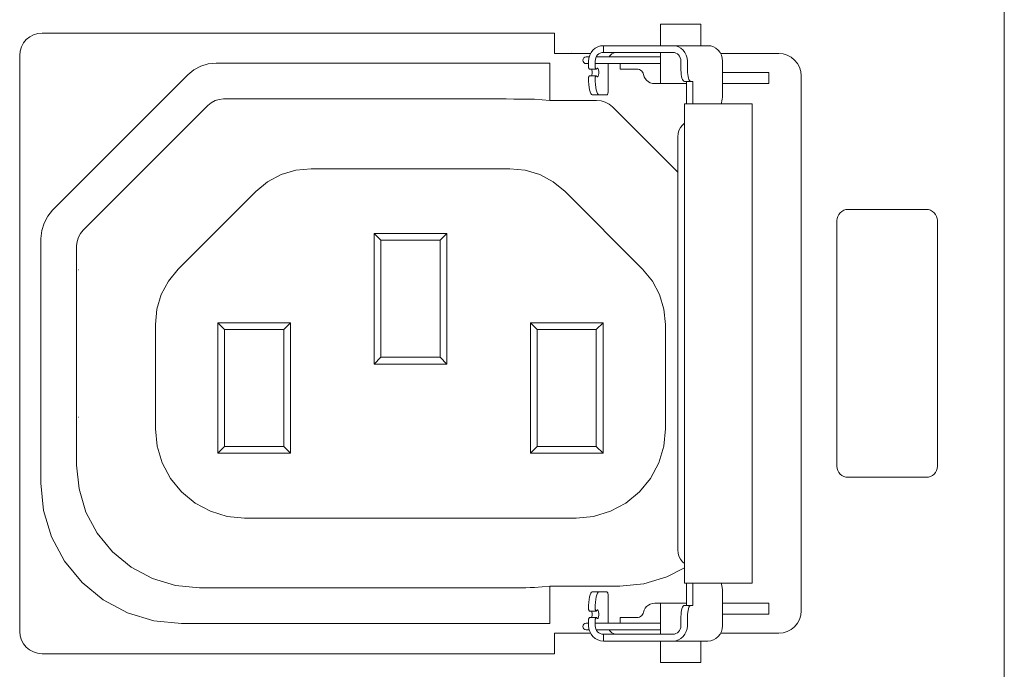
# Model space of a CAD drawing. Header units: millimetres. Extents: x 94562 to 148980, y -25377 to 3008.
# Tile 59 of 140: x 98856 to 98900, y -21641 to -21612. Entities that reach past the tile are written whole.
import ezdxf

# ---------------------------------------------------------------- set-up
doc = ezdxf.new("R2010")
doc.units = ezdxf.units.MM
doc.layers.add('tt_symbole', color=40, linetype='Continuous')

# ---------------------------------------------------------------- blocks, each defined once
blk = doc.blocks.new('PDU_(18)C13_(6)C19')
at = {"layer": 'tt_symbole', "lineweight": 5}
for p, q in [((0.39369, 13.05297), (0.39369, 6.88261)), ((0.26297, 9.21805), (0.26272, 9.21758)), ((0.26331, 9.21847), (0.26297, 9.21805)), ((0.26371, 9.2188), (0.26331, 9.21847)), ((0.26417, 9.21906), (0.26371, 9.2188)), ((0.26467, 9.21922), (0.26417, 9.21906)), ((0.26518, 9.21926), (0.26467, 9.21922)), ((0.26524, 9.21926), (0.26518, 9.21926)), ((0.26529, 9.21926), (0.26524, 9.21926)), ((0.26535, 9.21926), (0.26529, 9.21926)), ((0.26543, 9.21926), (0.26535, 9.21926)), ((0.2655, 9.21926), (0.26543, 9.21926)), ((0.26558, 9.21926), (0.2655, 9.21926)), ((0.26567, 9.21926), (0.26558, 9.21926)), ((0.26576, 9.21926), (0.26567, 9.21926)), ((0.27776, 9.21926), (0.26576, 9.21926)), ((0.27826, 9.21926), (0.27776, 9.21926)), ((0.27888, 9.21926), (0.27826, 9.21926)), ((0.27958, 9.21926), (0.27888, 9.21926)), ((0.2804, 9.21926), (0.27958, 9.21926)), ((0.28131, 9.21926), (0.2804, 9.21926)), ((0.28228, 9.21926), (0.28131, 9.21926)), ((0.28332, 9.21926), (0.28228, 9.21926)), ((0.2844, 9.21926), (0.28332, 9.21926)), ((0.28743, 9.21926), (0.2844, 9.21926)), ((0.28793, 9.21922), (0.28743, 9.21926)), ((0.28842, 9.21906), (0.28793, 9.21922)), ((0.28886, 9.2188), (0.28842, 9.21906)), ((0.28926, 9.21847), (0.28886, 9.2188)), ((0.28958, 9.21805), (0.28926, 9.21847)), ((0.28982, 9.21758), (0.28958, 9.21805)), ((0.30271, 9.21894), (0.32136, 9.21894)), ((0.32276, 9.2188), (0.32136, 9.21894)), ((0.32411, 9.2184), (0.32276, 9.2188)), ((0.32536, 9.21773), (0.32411, 9.2184)), ((0.13386, 9.21366), (0.13608, 9.21485)), ((0.13608, 9.21485), (0.13849, 9.21558)), ((0.13849, 9.21558), (0.141, 9.21583)), ((0.141, 9.21583), (0.24803, 9.21583)), ((0.26257, 9.21706), (0.26253, 9.21653)), ((0.26253, 9.21653), (0.26253, 9.21438)), ((0.26253, 9.21569), (0.26483, 9.21569)), ((0.26272, 9.21758), (0.26257, 9.21706)), ((0.2835, 9.21784), (0.26286, 9.21784)), ((0.26483, 9.21569), (0.2835, 9.21569)), ((0.28997, 9.21706), (0.28982, 9.21758)), ((0.29001, 9.21653), (0.28997, 9.21706)), ((0.29001, 9.21359), (0.29001, 9.21653)), ((0.32644, 9.21684), (0.32536, 9.21773)), ((0.32735, 9.21576), (0.32644, 9.21684)), ((0.32801, 9.21452), (0.32735, 9.21576)), ((0.08858, 9.16874), (0.1319, 9.21206)), ((0.1319, 9.21206), (0.13386, 9.21366)), ((0.2604, 9.21438), (0.26071, 9.21388)), ((0.26071, 9.21388), (0.26286, 9.21388)), ((0.26286, 9.21388), (0.26253, 9.21438)), ((0.26253, 9.21133), (0.26286, 9.21183)), ((0.26283, 9.21183), (0.26285, 9.21183)), ((0.26286, 9.21388), (0.26285, 9.21388)), ((0.26285, 9.21183), (0.26286, 9.21183)), ((0.26326, 9.21426), (0.26286, 9.21388)), ((0.26286, 9.21183), (0.26326, 9.21145)), ((0.26339, 9.21426), (0.26326, 9.21426)), ((0.2635, 9.21405), (0.26339, 9.21426)), ((0.26339, 9.21145), (0.2635, 9.21166)), ((0.2636, 9.21366), (0.2635, 9.21405)), ((0.2635, 9.21166), (0.2636, 9.21205)), ((0.26364, 9.21313), (0.2636, 9.21366)), ((0.2636, 9.21205), (0.26364, 9.21258)), ((0.26364, 9.21258), (0.26364, 9.21313)), ((0.27588, 9.21392), (0.27631, 9.21388)), ((0.27631, 9.21388), (0.27672, 9.21377)), ((0.27672, 9.21377), (0.2771, 9.21356)), ((0.2771, 9.21356), (0.27743, 9.2133)), ((0.27743, 9.2133), (0.27769, 9.21297)), ((0.27769, 9.21297), (0.2779, 9.21259)), ((0.2779, 9.21259), (0.27803, 9.21219)), ((0.27803, 9.21219), (0.27822, 9.21151)), ((0.29004, 9.2129), (0.29001, 9.21359)), ((0.2901, 9.21222), (0.29004, 9.2129)), ((0.29021, 9.2116), (0.2901, 9.21222)), ((0.29035, 9.21106), (0.29021, 9.2116)), ((0.32842, 9.21317), (0.32801, 9.21452)), ((0.32856, 9.21178), (0.32842, 9.21317)), ((0.32856, 9.0402), (0.32856, 9.21178)), ((0.26326, 9.21145), (0.26339, 9.21145)), ((0.27822, 9.21151), (0.27856, 9.21088)), ((0.27856, 9.21088), (0.27901, 9.21034)), ((0.27901, 9.21034), (0.27957, 9.20988)), ((0.27957, 9.20988), (0.28019, 9.20955)), ((0.28019, 9.20955), (0.28088, 9.20934)), ((0.28088, 9.20934), (0.2816, 9.20927)), ((0.2816, 9.20927), (0.29175, 9.20927)), ((0.29051, 9.21062), (0.29035, 9.21106)), ((0.29069, 9.21028), (0.29051, 9.21062)), ((0.2909, 9.21008), (0.29069, 9.21028)), ((0.29113, 9.21001), (0.2909, 9.21008)), ((0.29319, 9.21001), (0.29113, 9.21001)), ((0.08699, 9.16678), (0.08858, 9.16874)), ((0.08507, 9.16215), (0.08581, 9.16456)), ((0.08581, 9.16456), (0.08699, 9.16678)), ((0.08482, 9.15965), (0.08507, 9.16215)), ((0.08482, 9.08119), (0.08482, 9.15965)), ((0.08568, 9.0724), (0.08482, 9.08119)), ((0.08825, 9.06395), (0.08568, 9.0724)), ((0.0924, 9.05616), (0.08825, 9.06395)), ((0.098, 9.04934), (0.0924, 9.05616)), ((0.10482, 9.04374), (0.098, 9.04934)), ((0.29382, 9.04198), (0.29382, 9.04913)), ((0.303, 9.04881), (0.30289, 9.04913)), ((0.30314, 9.04827), (0.303, 9.04881)), ((0.30325, 9.04766), (0.30314, 9.04827)), ((0.30331, 9.04698), (0.30325, 9.04766)), ((0.30333, 9.04628), (0.30331, 9.04698)), ((0.30333, 9.03545), (0.30333, 9.04628)), ((0.11261, 9.03958), (0.10482, 9.04374)), ((0.27822, 9.04048), (0.27856, 9.0411)), ((0.27856, 9.0411), (0.27901, 9.04165)), ((0.27901, 9.04165), (0.27957, 9.04209)), ((0.27957, 9.04209), (0.28019, 9.04242)), ((0.28019, 9.04242), (0.28088, 9.04263)), ((0.28088, 9.04263), (0.2816, 9.0427)), ((0.2816, 9.0427), (0.29175, 9.0427)), ((0.29035, 9.04092), (0.29051, 9.04137)), ((0.29051, 9.04137), (0.29069, 9.0417)), ((0.29069, 9.0417), (0.2909, 9.04191)), ((0.2909, 9.04191), (0.29113, 9.04198)), ((0.29113, 9.04198), (0.29319, 9.04198)), ((0.29319, 9.04198), (0.29382, 9.04198)), ((0.12106, 9.03702), (0.11261, 9.03958)), ((0.2604, 9.04065), (0.2607, 9.04016)), ((0.26072, 9.0381), (0.2604, 9.0376)), ((0.2607, 9.04016), (0.26286, 9.04016)), ((0.26286, 9.0381), (0.26072, 9.0381)), ((0.26287, 9.04016), (0.26253, 9.04065)), ((0.26253, 9.0376), (0.26286, 9.0381)), ((0.26285, 9.04016), (0.26283, 9.04016)), ((0.26286, 9.04016), (0.26285, 9.04016)), ((0.26287, 9.04016), (0.26286, 9.04016)), ((0.26286, 9.0381), (0.26289, 9.03808)), ((0.26326, 9.04052), (0.26287, 9.04016)), ((0.26289, 9.03808), (0.26326, 9.03773)), ((0.26339, 9.04053), (0.26326, 9.04052)), ((0.2635, 9.04033), (0.26339, 9.04053)), ((0.2636, 9.03992), (0.2635, 9.04033)), ((0.2635, 9.03792), (0.2636, 9.03833)), ((0.26364, 9.03941), (0.2636, 9.03992)), ((0.2636, 9.03833), (0.26364, 9.03884)), ((0.26364, 9.03884), (0.26364, 9.03941)), ((0.27588, 9.03805), (0.27631, 9.03809)), ((0.27631, 9.03809), (0.27672, 9.03822)), ((0.27672, 9.03822), (0.2771, 9.03842)), ((0.2771, 9.03842), (0.27743, 9.03869)), ((0.27743, 9.03869), (0.27769, 9.03902)), ((0.27769, 9.03902), (0.2779, 9.0394)), ((0.2779, 9.0394), (0.27803, 9.0398)), ((0.27803, 9.0398), (0.27822, 9.04048)), ((0.29001, 9.0384), (0.29004, 9.03909)), ((0.29001, 9.03545), (0.29001, 9.0384)), ((0.29004, 9.03909), (0.2901, 9.03976)), ((0.2901, 9.03976), (0.29021, 9.04038)), ((0.29021, 9.04038), (0.29035, 9.04092)), ((0.32801, 9.03747), (0.32842, 9.0388)), ((0.32842, 9.0388), (0.32856, 9.0402)), ((0.12986, 9.03616), (0.12106, 9.03702)), ((0.24803, 9.03616), (0.12986, 9.03616)), ((0.26253, 9.0376), (0.26253, 9.03545)), ((0.26253, 9.03545), (0.26257, 9.03491)), ((0.26257, 9.03491), (0.26272, 9.0344)), ((0.26326, 9.03773), (0.26339, 9.03772)), ((0.26339, 9.03772), (0.2635, 9.03792)), ((0.28982, 9.0344), (0.28997, 9.03491)), ((0.28997, 9.03491), (0.29001, 9.03545)), ((0.30324, 9.03449), (0.30333, 9.03545)), ((0.32536, 9.03424), (0.32644, 9.03513)), ((0.32644, 9.03513), (0.32735, 9.03623)), ((0.32735, 9.03623), (0.32801, 9.03747)), ((0.26101, 9.03305), (0.24949, 9.03305)), ((0.24949, 9.03305), (0.24949, 9.02649)), ((0.26272, 9.0344), (0.26297, 9.03394)), ((0.26286, 9.03415), (0.26421, 9.03415)), ((0.26297, 9.03394), (0.26331, 9.03352)), ((0.26331, 9.03352), (0.26371, 9.03317)), ((0.26371, 9.03317), (0.26417, 9.03292)), ((0.26417, 9.03292), (0.26467, 9.03277)), ((0.26421, 9.03415), (0.26483, 9.03415)), ((0.26467, 9.03277), (0.26518, 9.03272)), ((0.26483, 9.03415), (0.2835, 9.03415)), ((0.26518, 9.03272), (0.26524, 9.03272)), ((0.26518, 9.03272), (0.26518, 9.03053)), ((0.26524, 9.03272), (0.26529, 9.03272)), ((0.26529, 9.03272), (0.26535, 9.03272)), ((0.26535, 9.03272), (0.26543, 9.03272)), ((0.26543, 9.03272), (0.2655, 9.03272)), ((0.2655, 9.03272), (0.26558, 9.03272)), ((0.26558, 9.03272), (0.26567, 9.03272)), ((0.26567, 9.03272), (0.26576, 9.03272)), ((0.26576, 9.03272), (0.27776, 9.03272)), ((0.27776, 9.03272), (0.27826, 9.03272)), ((0.27826, 9.03272), (0.27888, 9.03272)), ((0.27888, 9.03272), (0.27958, 9.03272)), ((0.27958, 9.03272), (0.2804, 9.03272)), ((0.2804, 9.03272), (0.28131, 9.03272)), ((0.28131, 9.03272), (0.28228, 9.03272)), ((0.28228, 9.03272), (0.28332, 9.03272)), ((0.28332, 9.03272), (0.2844, 9.03272)), ((0.2844, 9.03272), (0.28743, 9.03272)), ((0.28743, 9.03272), (0.28793, 9.03277)), ((0.28793, 9.03277), (0.28842, 9.03292)), ((0.28842, 9.03292), (0.28886, 9.03317)), ((0.28886, 9.03317), (0.28926, 9.03352)), ((0.28926, 9.03352), (0.28958, 9.03394)), ((0.28958, 9.03394), (0.28982, 9.0344)), ((0.30125, 9.03137), (0.30196, 9.03198)), ((0.30196, 9.03198), (0.30254, 9.03272)), ((0.30254, 9.03272), (0.30297, 9.03356)), ((0.30297, 9.03356), (0.30324, 9.03449)), ((0.32136, 9.03305), (0.32276, 9.03317)), ((0.32276, 9.03317), (0.32411, 9.03359)), ((0.32411, 9.03359), (0.32536, 9.03424)), ((0.26518, 9.03053), (0.27776, 9.03053)), ((0.27776, 9.03053), (0.27826, 9.03053)), ((0.27826, 9.03053), (0.27888, 9.03053)), ((0.27888, 9.03053), (0.27958, 9.03053)), ((0.27958, 9.03053), (0.2804, 9.03053)), ((0.2804, 9.03053), (0.28131, 9.03053)), ((0.28131, 9.03053), (0.28228, 9.03053)), ((0.28228, 9.03053), (0.28332, 9.03053)), ((0.28332, 9.03053), (0.2844, 9.03053)), ((0.2844, 9.03053), (0.28743, 9.03053)), ((0.28743, 9.03053), (0.29867, 9.03053)), ((0.29867, 9.03053), (0.29957, 9.03063)), ((0.29957, 9.03063), (0.30044, 9.03091)), ((0.30044, 9.03091), (0.30125, 9.03137)), ((0.24949, 9.02649), (0.08521, 9.02649))]:
    blk.add_line(p, q, dxfattribs=at)
for points in [[(0.29638, 9.22145), (0.29638, 9.22835), (0.29589, 9.22835), (0.29449, 9.22835), (0.2924, 9.22835), (0.28993, 9.22835), (0.28747, 9.22835), (0.28538, 9.22835), (0.28399, 9.22835), (0.2835, 9.22835), (0.2835, 9.22145)], [(0.26518, 9.22145), (0.26425, 9.22135), (0.26335, 9.22108), (0.26253, 9.22062), (0.26179, 9.22001), (0.26121, 9.21927), (0.26076, 9.21841), (0.26049, 9.21749), (0.2604, 9.21653), (0.2604, 9.21438)], [(0.28743, 9.22145), (0.2844, 9.22145), (0.28332, 9.22145), (0.28228, 9.22145), (0.28131, 9.22145), (0.2804, 9.22145), (0.27958, 9.22145), (0.27888, 9.22145), (0.27826, 9.22145), (0.27776, 9.22145), (0.26576, 9.22145), (0.26567, 9.22145), (0.26558, 9.22145), (0.2655, 9.22145), (0.26543, 9.22145), (0.26535, 9.22145), (0.26529, 9.22145), (0.26524, 9.22145), (0.26518, 9.22145), (0.26518, 9.21926)], [(0.29382, 9.20285), (0.29382, 9.21001), (0.29319, 9.21001), (0.29299, 9.21008), (0.29278, 9.21028), (0.29258, 9.21062), (0.29242, 9.21106), (0.29228, 9.2116), (0.29218, 9.21222), (0.29211, 9.2129), (0.2921, 9.21359), (0.2921, 9.21653), (0.292, 9.21749), (0.29174, 9.21841), (0.29131, 9.21927), (0.29072, 9.22001), (0.29001, 9.22062), (0.28921, 9.22108), (0.28833, 9.22135), (0.28743, 9.22145), (0.29867, 9.22145), (0.29957, 9.22135), (0.30044, 9.22108), (0.30125, 9.22062), (0.30196, 9.22001), (0.30254, 9.21927), (0.30297, 9.21841), (0.30324, 9.21749), (0.30333, 9.21653), (0.30333, 9.2057), (0.30331, 9.20499), (0.30325, 9.20433), (0.30314, 9.20372), (0.303, 9.20317), (0.30289, 9.20285)], [(0.25481, 9.21901), (0.25492, 9.21895), (0.25494, 9.21894)], [(0.26703, 9.21784), (0.26715, 9.21805), (0.26749, 9.21847), (0.26789, 9.2188), (0.26835, 9.21906), (0.26885, 9.21922), (0.26936, 9.21926)], [(0.2835, 9.21926), (0.2835, 9.20927)], [(0.24803, 9.2039), (0.24803, 9.21583)], [(0.26059, 9.21784), (0.26018, 9.21784), (0.25976, 9.21784), (0.25963, 9.21784), (0.25921, 9.21776), (0.25886, 9.21752), (0.25864, 9.21717), (0.25856, 9.21676), (0.25864, 9.21635), (0.25886, 9.21601), (0.25921, 9.21577), (0.25963, 9.21569), (0.25976, 9.21569), (0.26018, 9.21569), (0.2604, 9.21569)], [(0.26374, 9.2057), (0.26631, 9.2057), (0.26639, 9.20573), (0.26646, 9.20584), (0.26653, 9.20599), (0.2666, 9.20622), (0.26664, 9.20649), (0.26668, 9.2068), (0.26669, 9.20713), (0.26671, 9.20749), (0.26671, 9.21569)], [(0.27588, 9.21392), (0.27051, 9.21392), (0.27051, 9.21569)], [(0.26286, 9.21183), (0.26071, 9.21183), (0.2604, 9.21133), (0.2604, 9.21106), (0.26042, 9.21002), (0.26049, 9.20901), (0.2606, 9.20809), (0.26075, 9.20727), (0.26093, 9.2066), (0.26114, 9.2061), (0.26136, 9.2058), (0.2616, 9.2057), (0.26374, 9.2057), (0.2635, 9.2058), (0.26326, 9.2061), (0.26306, 9.2066), (0.26288, 9.20727), (0.26272, 9.20809), (0.26261, 9.20901), (0.26254, 9.21002), (0.26253, 9.21106), (0.26253, 9.21133)], [(0.26143, 9.21183), (0.26147, 9.21205), (0.26151, 9.21258), (0.26151, 9.21313), (0.26147, 9.21366), (0.26143, 9.21388)], [(0.30333, 9.21285), (0.30544, 9.21285), (0.31824, 9.21285), (0.31824, 9.20927), (0.30333, 9.20927)], [(0.29175, 9.20285), (0.29175, 9.21001)], [(0.28897, 9.18087), (0.26806, 9.2018), (0.26697, 9.20269), (0.26574, 9.20334), (0.26439, 9.20376), (0.26299, 9.2039), (0.24803, 9.2039), (0.2431, 9.20428), (0.24263, 9.2043), (0.24167, 9.20433), (0.24029, 9.20434), (0.2385, 9.20435), (0.23639, 9.20435), (0.23403, 9.20437), (0.23147, 9.20437), (0.22883, 9.20438), (0.14339, 9.20438), (0.14199, 9.20424), (0.14064, 9.20383), (0.1394, 9.20317), (0.13832, 9.20228), (0.09836, 9.16233), (0.09747, 9.16124), (0.09682, 9.16001), (0.0964, 9.15866), (0.09626, 9.15726), (0.09626, 9.08698), (0.09703, 9.0793), (0.09926, 9.07191), (0.1029, 9.0651), (0.10781, 9.05913), (0.11376, 9.05424), (0.12057, 9.0506), (0.12796, 9.04837), (0.13564, 9.0476), (0.22883, 9.0476), (0.23147, 9.0476), (0.23403, 9.04762), (0.23639, 9.04762), (0.2385, 9.04763), (0.24029, 9.04765), (0.24167, 9.04766), (0.24263, 9.04767), (0.2431, 9.0477), (0.24803, 9.04809), (0.27044, 9.04809), (0.27814, 9.04885), (0.28551, 9.05109), (0.29117, 9.05398)], [(0.29117, 9.19658), (0.29051, 9.19601), (0.28986, 9.19519), (0.28938, 9.19426), (0.28908, 9.19326), (0.28897, 9.1922), (0.28897, 9.05978), (0.28908, 9.05873), (0.28938, 9.05773), (0.28986, 9.0568), (0.29051, 9.05598), (0.29117, 9.05541)], [(0.19165, 9.11937), (0.19165, 9.16124)], [(0.21492, 9.16124), (0.21492, 9.11937)], [(0.19381, 9.1591), (0.19381, 9.12152)], [(0.21278, 9.12152), (0.21278, 9.1591)], [(0.09699, 9.14962), (0.0969, 9.14962)], [(0.14154, 9.09074), (0.14154, 9.13262)], [(0.14369, 9.13047), (0.14369, 9.09288)], [(0.16481, 9.13262), (0.16481, 9.09074), (0.16267, 9.09288), (0.16267, 9.13047)], [(0.24176, 9.09074), (0.24176, 9.13262), (0.24392, 9.13047), (0.24392, 9.09288)], [(0.24176, 9.13262), (0.26503, 9.13262)], [(0.26288, 9.13047), (0.24392, 9.13047)], [(0.26288, 9.09288), (0.26288, 9.13047), (0.26503, 9.13262), (0.26503, 9.09074)], [(0.09699, 9.10237), (0.0969, 9.10237)], [(0.16481, 9.09074), (0.14154, 9.09074), (0.14369, 9.09288), (0.16267, 9.09288)], [(0.24803, 9.03616), (0.24803, 9.04809)], [(0.29175, 9.04198), (0.29175, 9.04913)], [(0.2604, 9.04065), (0.2604, 9.04091), (0.26042, 9.04197), (0.26049, 9.04297), (0.2606, 9.0439), (0.26075, 9.04472), (0.26093, 9.04538), (0.26114, 9.04588), (0.26136, 9.04619), (0.2616, 9.04628), (0.26374, 9.04628), (0.2635, 9.04619), (0.26326, 9.04588), (0.26306, 9.04538), (0.26288, 9.04472), (0.26272, 9.0439), (0.26261, 9.04297), (0.26254, 9.04197), (0.26253, 9.04091), (0.26253, 9.04065)], [(0.26671, 9.0363), (0.26671, 9.04449), (0.26669, 9.04484), (0.26668, 9.04517), (0.26664, 9.04549), (0.2666, 9.04576), (0.26653, 9.04598), (0.26646, 9.04615), (0.26639, 9.04626), (0.26631, 9.04628), (0.26374, 9.04628)], [(0.2835, 9.0427), (0.2835, 9.03272)], [(0.29319, 9.04198), (0.29299, 9.04191), (0.29278, 9.0417), (0.29258, 9.04137), (0.29242, 9.04092), (0.29228, 9.04038), (0.29218, 9.03976), (0.29211, 9.03909), (0.2921, 9.0384), (0.2921, 9.03545), (0.292, 9.03449), (0.29174, 9.03356), (0.29131, 9.03272), (0.29072, 9.03198), (0.29001, 9.03137), (0.28921, 9.03091), (0.28833, 9.03063), (0.28743, 9.03053)], [(0.30333, 9.03913), (0.30544, 9.03913), (0.31824, 9.03913), (0.31824, 9.0427), (0.30333, 9.0427)], [(0.26143, 9.04016), (0.26147, 9.03992), (0.26151, 9.03941), (0.26151, 9.03884), (0.26147, 9.03833), (0.26143, 9.0381)], [(0.27588, 9.03805), (0.27051, 9.03805), (0.27051, 9.0363)], [(0.2604, 9.0363), (0.26018, 9.0363), (0.25976, 9.0363), (0.25963, 9.0363), (0.25921, 9.03622), (0.25886, 9.03598), (0.25864, 9.03563), (0.25856, 9.03522), (0.25864, 9.03481), (0.25886, 9.03447), (0.25921, 9.03423), (0.25963, 9.03415), (0.25976, 9.03415), (0.26018, 9.03415), (0.26059, 9.03415)], [(0.2604, 9.0376), (0.2604, 9.03545), (0.26049, 9.03449), (0.26076, 9.03356), (0.26121, 9.03272), (0.26179, 9.03198), (0.26253, 9.03137), (0.26335, 9.03091), (0.26425, 9.03063), (0.26518, 9.03053)], [(0.2835, 9.0363), (0.26253, 9.0363)], [(0.26936, 9.03272), (0.26885, 9.03277), (0.26835, 9.03292), (0.26789, 9.03317), (0.26749, 9.03352), (0.26715, 9.03394), (0.26703, 9.03415)], [(0.30274, 9.03305), (0.32136, 9.03305)], [(0.2835, 9.03053), (0.2835, 9.02363), (0.28399, 9.02363), (0.28538, 9.02363), (0.28747, 9.02363), (0.28993, 9.02363), (0.2924, 9.02363), (0.29449, 9.02363), (0.29589, 9.02363), (0.29638, 9.02363), (0.29638, 9.03053)]]:
    blk.add_lwpolyline(points, dxfattribs=at)
blk.add_lwpolyline([(0.26101, 9.21894), (0.24949, 9.21894), (0.24949, 9.22549), (0.08521, 9.22549), (0.08381, 9.22535), (0.08246, 9.22495), (0.08122, 9.22428), (0.08013, 9.2234), (0.07924, 9.22231), (0.07857, 9.22108), (0.07815, 9.21973), (0.07801, 9.21833), (0.07801, 9.03365, 0.412636), (0.08521, 9.02649)], format="xyb", dxfattribs=at)
for points in [[(0.29117, 9.20285), (0.29117, 9.04913), (0.29128, 9.04913), (0.29153, 9.04913), (0.29192, 9.04913), (0.29243, 9.04913), (0.29306, 9.04913), (0.29378, 9.04913), (0.30439, 9.04913), (0.30654, 9.04913), (0.30878, 9.04913), (0.31076, 9.04913), (0.31218, 9.04913), (0.31283, 9.04913), (0.31286, 9.04913), (0.31286, 9.20285), (0.31283, 9.20285), (0.31218, 9.20285), (0.31076, 9.20285), (0.30878, 9.20285), (0.30654, 9.20285), (0.30439, 9.20285), (0.29378, 9.20285), (0.29306, 9.20285), (0.29243, 9.20285), (0.29192, 9.20285), (0.29153, 9.20285), (0.29128, 9.20285)], [(0.25644, 9.06998), (0.15014, 9.06998), (0.14456, 9.07053), (0.13918, 9.07216), (0.13424, 9.0748), (0.12989, 9.07837), (0.12633, 9.0827), (0.12368, 9.08766), (0.12206, 9.09302), (0.1215, 9.0986), (0.1215, 9.13208), (0.12199, 9.13697), (0.12342, 9.14166), (0.12572, 9.14599), (0.12885, 9.1498), (0.15372, 9.17466), (0.15751, 9.17778), (0.16185, 9.1801), (0.16654, 9.18152), (0.17143, 9.18201), (0.23514, 9.18201), (0.24003, 9.18152), (0.24474, 9.1801), (0.24907, 9.17778), (0.25286, 9.17466), (0.27774, 9.1498), (0.28085, 9.14599), (0.28317, 9.14166), (0.28458, 9.13697), (0.28507, 9.13208), (0.28507, 9.0986), (0.28451, 9.09302), (0.28289, 9.08766), (0.28025, 9.0827), (0.27668, 9.07837), (0.27235, 9.0748), (0.26739, 9.07216), (0.26203, 9.07053)], [(0.36864, 9.08304), (0.36935, 9.08311), (0.37001, 9.08332), (0.37063, 9.08364), (0.37118, 9.08408), (0.37161, 9.08462), (0.37194, 9.08525), (0.37215, 9.08592), (0.37222, 9.08662), (0.37222, 9.16536), (0.37215, 9.16606), (0.37194, 9.16672), (0.37161, 9.16735), (0.37118, 9.16789), (0.37063, 9.16833), (0.37001, 9.16867), (0.36935, 9.16887), (0.36864, 9.16894), (0.34358, 9.16894), (0.34289, 9.16887), (0.34222, 9.16867), (0.3416, 9.16833), (0.34106, 9.16789), (0.34061, 9.16735), (0.34028, 9.16672), (0.34008, 9.16606), (0.34001, 9.16536), (0.34001, 9.08662), (0.34008, 9.08592), (0.34028, 9.08525), (0.34061, 9.08462), (0.34106, 9.08408), (0.3416, 9.08364), (0.34222, 9.08332), (0.34289, 9.08311), (0.34358, 9.08304)], [(0.21492, 9.16124), (0.21278, 9.1591), (0.19381, 9.1591), (0.19165, 9.16124)], [(0.16481, 9.13262), (0.16267, 9.13047), (0.14369, 9.13047), (0.14154, 9.13262)], [(0.19381, 9.12152), (0.21278, 9.12152), (0.21492, 9.11937), (0.19165, 9.11937)], [(0.24392, 9.09288), (0.26288, 9.09288), (0.26503, 9.09074), (0.24176, 9.09074)]]:
    blk.add_lwpolyline(points, close=True, dxfattribs=at)

msp = doc.modelspace()

# ---------------------------------------------------------------- block references
at = {"layer": 'tt_symbole', "xscale": 139.7022507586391, "yscale": 139.7022507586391, "zscale": 139.7022507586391}
msp.add_blockref('PDU_(18)C13_(6)C19', (98845.21, -22901.429), dxfattribs=at)

doc.saveas('drawing.dxf')
